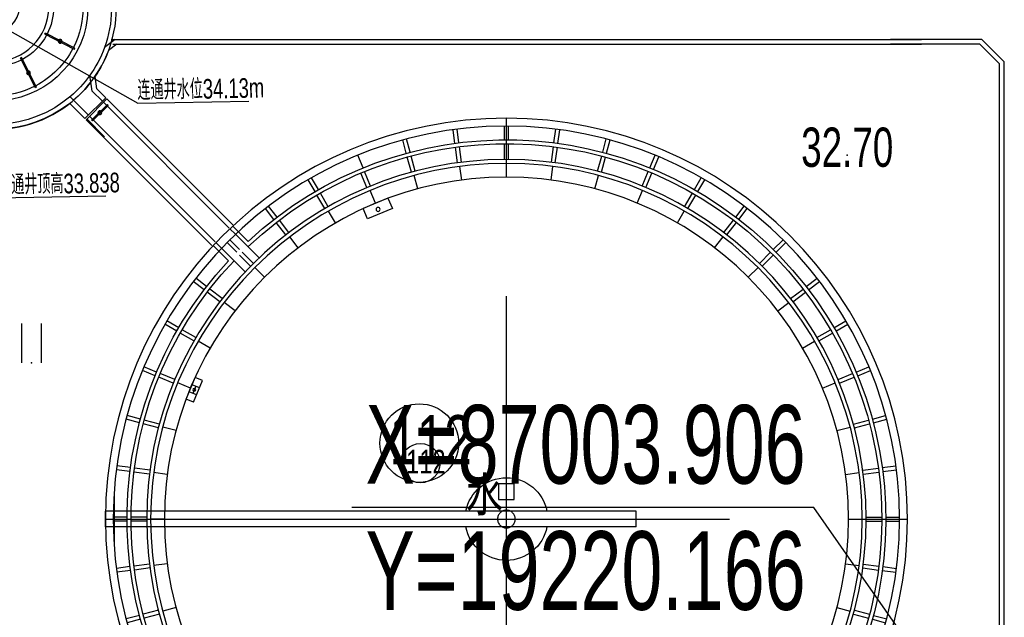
# Model space of a CAD drawing. Header units: millimetres. Extents: x 1371 to 38096, y 232 to 174236.
# Tile 76 of 84: x 19173 to 19223, y 87008 to 87038. Entities that reach past the tile are written whole.
import ezdxf
from ezdxf.enums import TextEntityAlignment as Align

# ---------------------------------------------------------------- set-up
doc = ezdxf.new("R2010")
doc.units = ezdxf.units.MM
doc.header["$LTSCALE"] = 10
doc.linetypes.add('CENTER', pattern=[50.8, 31.75, -6.35, 6.35, -6.35])
doc.linetypes.add('DASHED', pattern=[0.75, 0.5, -0.25])
for name, color, linetype in [('0提标-单体编号-平面图', 3, 'Continuous'), ('0提标-单体编号-管线图', 2, 'Continuous'), ('C_坐标层', 2, 'Continuous'), ('dx', 8, 'Continuous'), ('LOCKUP', 7, 'Continuous'), ('雨水', 180, 'Continuous')]:
    doc.layers.add(name, color=color, linetype=linetype)
doc.styles.add('CJP_坐标', font='smsim.shx', dxfattribs={"width": 0.7, "height": 4, "bigfont": 'smfs.shx'})
doc.styles.add('SMEDI', font='smsim1.shx', dxfattribs={"width": 0.75, "bigfont": 'smfs.shx'})
doc.styles.add('宋体', font='smsim1.shx', dxfattribs={"bigfont": 'smfs.shx'})
doc.styles.add('黑体', font='smsim.shx', dxfattribs={"width": 0.75, "bigfont": 'smfs.shx'})

# ---------------------------------------------------------------- blocks, each defined once
blk = doc.blocks.new('*U325')
at = {"color": 8, "ltscale": 0.5}
for p, q in [((19222.048, 87037.28), (19217.4, 87037.28)), ((19221.944, 87037.03), (19217.4, 87037.03)), ((19221.944, 87037.03), (19222.944, 87036.03)), ((19222.048, 87037.28), (19223.194, 87036.133)), ((19222.944, 86991.559), (19222.944, 87036.03)), ((19223.194, 86991.416), (19223.194, 87036.133))]:
    blk.add_line(p, q, dxfattribs=at)
at = {"layer": 'dx', "linetype": 'Continuous', "flags": 128}
for points in [[(19173.201, 87022.821), (19173.201, 87020.821)], [(19174.201, 87022.821), (19174.201, 87020.821)]]:
    blk.add_lwpolyline(points, dxfattribs=at)
at = {"layer": 'dx', "ltscale": 0.3}
for p in [(19215.204, 87031.393, 32.7), (19173.701, 87020.821)]:
    blk.add_point(p, dxfattribs=at)
at = {"layer": '雨水', "color": 8, "linetype": 'Continuous', "ltscale": 0.3}
for p, q in [((19172.485, 87037.783, 33.856), (19179.111, 87034.029, -33.856)), ((19179.111, 87034.029, -33.856), (19184.764, 87034.129, -33.856)), ((19171.974, 87029.218, 33.885), (19177.486, 87029.32, 33.885))]:
    blk.add_line(p, q, dxfattribs=at)
at = {"layer": 'dx', "ltscale": 0.3, "style": '黑体', "width": 0.7}
blk.add_text('32.70', height=2, dxfattribs=at).set_placement((19215.204, 87031.793, 32.7), align=Align.MIDDLE)
at = {"layer": 'dx', "ltscale": 0.3, "style": '黑体'}
blk.add_text('水', height=2, dxfattribs=at).set_placement((19196.743, 87014.151), align=Align.MIDDLE)
at = {"layer": '雨水', "color": 8, "linetype": 'Continuous', "ltscale": 0.3, "style": '宋体', "width": 0.7}
for s, p in [('连通井水位34.13m', (19179.108, 87034.187, -67.712)), ('连通井顶高33.838', (19172.023, 87029.367, 33.885))]:
    blk.add_text(s, height=1, rotation=1.2331, dxfattribs=at).set_placement(p)
blk = doc.blocks.new('erchenghcipeishui')
at = {"color": 8}
for p, q in [((19269.904, 86757.706), (19228.671, 86757.706)), ((19269.693, 86757.704), (19270.24, 86757.295)), ((19271.743, 86757.253), (19273.248, 86758.021)), ((19271.772, 86757.197), (19273.277, 86757.965)), ((19272.591, 86757.577), (19272.408, 86757.641)), ((19272.467, 86757.518), (19272.531, 86757.7)), ((19273.277, 86757.965), (19273.248, 86758.021)), ((19269.82, 86757.457), (19228.671, 86757.457)), ((19269.609, 86757.455), (19270.029, 86757.141)), ((19271.772, 86757.197), (19271.743, 86757.253)), ((19273.696, 86755.273), (19274.464, 86756.778)), ((19273.752, 86755.244), (19274.52, 86756.749)), ((19274.464, 86756.778), (19274.52, 86756.749)), ((19274.017, 86755.968), (19274.2, 86756.032)), ((19274.076, 86756.091), (19274.14, 86755.909)), ((19270.634, 86755.195), (19270.723, 86755.816)), ((19270.867, 86755.075), (19270.984, 86755.88)), ((19270.173, 86754.735), (19270.634, 86755.195)), ((19270.867, 86755.075), (19270.35, 86754.558)), ((19273.696, 86755.273), (19273.752, 86755.243)), ((19263.713, 86748.274), (19270.12, 86754.681)), ((19271.18, 86753.62), (19270.12, 86754.681)), ((19271.234, 86753.674), (19270.173, 86754.735)), ((19271.989, 86754.783), (19271.057, 86753.851)), ((19270.296, 86754.504), (19263.895, 86748.103)), ((19270.047, 86754.346), (19270.091, 86754.391)), ((19270.852, 86753.554), (19270.047, 86754.346)), ((19270.897, 86753.598), (19270.091, 86754.391)), ((19270.479, 86753.878), (19270.473, 86754.071)), ((19271.234, 86753.674), (19272.009, 86754.449)), ((19271.004, 86753.797), (19264.604, 86747.398)), ((19264.776, 86747.216), (19271.18, 86753.62)), ((19270.24, 86752.751), (19271.145, 86753.656)), ((19270.379, 86753.972), (19270.573, 86753.978)), ((19270.852, 86753.554), (19270.897, 86753.598))]:
    blk.add_line(p, q, dxfattribs=at)
for centre, major_axis, start_param, end_param in [((19275.831, 86759.331), (0.001, 6.2), -1.570672, 4.712513), ((19275.831, 86759.331), (0, 4.75), 1.597042, 7.37832), ((19275.831, 86759.331), (-1.943, 1.943), 3.926991, 10.210176), ((19275.831, 86759.331), (-2.121, 2.121), 0.323828, 1.254945), ((19275.831, 86759.331), (0.884, 0.884), 5.497787, 11.780972), ((19275.831, 86759.331), (4.207, 4.207), 2.377174, 2.705458), ((19275.831, 86759.331), (3.182, 3.182), 2.328413, 2.826537), ((19269.687, 86757.696), (0.00707, 0.00707), 0.143381, 0.785398), ((19272.499, 86757.609), (0.0684, 0.0684), 5.497787, 11.780972), ((19275.831, 86759.331), (-2.121, 2.121), 1.275997, 1.865596), ((19269.603, 86757.447), (0.00707, 0.00707), 0.143381, 0.785398), ((19270.023, 86757.133), (-0.00707, 0.00707), 4.288859, 4.85577), ((19275.831, 86759.331), (4.384, 4.384), 2.718063, 2.958982), ((19270.231, 86757.289), (0.00707, 0.00707), 5.847551, 6.426566), ((19275.831, 86759.331), (-4.207, 4.207), 1.135162, 1.413799), ((19275.831, 86759.331), (3.182, 3.182), 2.840571, 3.442614), ((19275.831, 86759.331), (2.121, 2.121), 3.457443, 4.390247), ((19274.108, 86756), (0.0684, 0.0684), 5.497787, 11.780972), ((19275.831, 86759.331), (4.384, 4.384), 3.01626, 3.222325), ((19275.831, 86759.331), (4.207, 4.207), 2.984595, 3.217295), ((19275.831, 86759.331), (-3.182, 3.182), 1.885852, 2.826311), ((19275.831, 86759.331), (0, 5.95), 2.4319, 3.760297), ((19270.476, 86753.975), (-0.0684, 0.0684), 3.926991, 10.210176), ((19275.831, 86759.331), (-0.001, 6.2), 2.477358, 3.744278)]:
    blk.add_ellipse(centre, major_axis=major_axis, ratio=1, start_param=start_param, end_param=end_param, dxfattribs=at)
blk = doc.blocks.new('一期二沉池')
at = {"color": 8, "linetype": 'CENTER', "ltscale": 0.1}
for p, q in [((19249.866, 86768.948), (19249.866, 86809.748)), ((19270.266, 86789.348), (19229.466, 86789.348))]:
    blk.add_line(p, q, dxfattribs=at)
at = {"color": 8}
for p, q in [((19247.248, 86808.469), (19247.156, 86809.163)), ((19247.446, 86808.495), (19247.355, 86809.189)), ((19249.766, 86808.647), (19249.766, 86809.347)), ((19249.966, 86808.647), (19249.966, 86809.347)), ((19252.286, 86808.495), (19252.377, 86809.189)), ((19252.484, 86808.469), (19252.576, 86809.163)), ((19244.774, 86807.964), (19244.593, 86808.64)), ((19244.967, 86808.016), (19244.786, 86808.692)), ((19254.764, 86808.016), (19254.946, 86808.692)), ((19254.958, 86807.964), (19255.139, 86808.64)), ((19242.388, 86807.14), (19242.12, 86807.787)), ((19242.573, 86807.217), (19242.305, 86807.863)), ((19257.159, 86807.217), (19257.427, 86807.863)), ((19247.595, 86806.599), (19247.503, 86807.293)), ((19249.866, 86806.748), (19249.866, 86807.448)), ((19252.137, 86806.599), (19252.228, 86807.293)), ((19240.129, 86806.012), (19239.779, 86806.618)), ((19240.303, 86806.112), (19239.953, 86806.718)), ((19245.362, 86806.155), (19245.181, 86806.831)), ((19254.369, 86806.155), (19254.551, 86806.831)), ((19259.429, 86806.112), (19259.779, 86806.718)), ((19259.602, 86806.012), (19259.952, 86806.618)), ((19243.207, 86805.423), (19242.939, 86806.07)), ((19255.89, 86805.686), (19255.667, 86805.148)), ((19255.89, 86805.686), (19257.159, 86805.16)), ((19256.525, 86805.423), (19256.792, 86806.07)), ((19238.038, 86804.598), (19237.612, 86805.154)), ((19238.196, 86804.72), (19237.77, 86805.275)), ((19255.667, 86805.148), (19256.937, 86804.623)), ((19256.937, 86804.623), (19257.159, 86805.16)), ((19261.536, 86804.72), (19261.962, 86805.275)), ((19261.694, 86804.598), (19262.12, 86805.154)), ((19241.166, 86804.417), (19240.816, 86805.023)), ((19258.566, 86804.417), (19258.916, 86805.023)), ((19263.787, 86804.259), (19263.504, 86803.976)), ((19263.65, 86803.839), (19263.933, 86804.122)), ((19239.273, 86803.152), (19238.847, 86803.707)), ((19260.458, 86803.152), (19260.885, 86803.707)), ((19262.448, 86802.637), (19263.65, 86803.839)), ((19263.009, 86803.481), (19263.504, 86803.976)), ((19236.148, 86802.924), (19235.653, 86803.419)), ((19236.29, 86803.065), (19235.795, 86803.56)), ((19263.155, 86801.929), (19264.357, 86803.132)), ((19263.442, 86803.065), (19263.937, 86803.56)), ((19263.584, 86802.924), (19264.079, 86803.419)), ((19264.357, 86803.132), (19264.64, 86803.415)), ((19264.777, 86803.269), (19264.494, 86802.986)), ((19263.999, 86802.491), (19264.494, 86802.986)), ((19237.562, 86801.651), (19237.067, 86802.146)), ((19262.17, 86801.651), (19262.665, 86802.146)), ((19234.494, 86801.017), (19233.938, 86801.443)), ((19234.615, 86801.176), (19234.06, 86801.602)), ((19265.117, 86801.176), (19265.672, 86801.602)), ((19265.238, 86801.017), (19265.794, 86801.443)), ((19236.062, 86799.94), (19235.506, 86800.366)), ((19263.67, 86799.94), (19264.226, 86800.366)), ((19233.102, 86798.911), (19232.496, 86799.261)), ((19233.202, 86799.084), (19232.596, 86799.434)), ((19266.53, 86799.084), (19267.136, 86799.434)), ((19266.63, 86798.911), (19267.236, 86799.261)), ((19234.797, 86798.048), (19234.191, 86798.398)), ((19264.935, 86798.048), (19265.541, 86798.398)), ((19231.997, 86796.641), (19231.35, 86796.909)), ((19232.074, 86796.826), (19231.427, 86797.094)), ((19267.658, 86796.826), (19268.305, 86797.094)), ((19267.735, 86796.641), (19268.382, 86796.909)), ((19233.79, 86796.006), (19233.144, 86796.274)), ((19265.333, 86796.404), (19265.702, 86796.557)), ((19265.792, 86795.295), (19265.333, 86796.404)), ((19265.486, 86796.034), (19265.855, 86796.187)), ((19265.671, 86796.111), (19265.824, 86795.741)), ((19266.161, 86795.448), (19265.702, 86796.557)), ((19265.941, 86796.006), (19266.588, 86796.274)), ((19265.639, 86795.665), (19266.008, 86795.818)), ((19265.792, 86795.295), (19266.161, 86795.448)), ((19231.25, 86794.439), (19230.574, 86794.621)), ((19268.482, 86794.439), (19269.158, 86794.621)), ((19231.198, 86794.246), (19230.522, 86794.427)), ((19268.534, 86794.246), (19269.21, 86794.427)), ((19233.059, 86793.851), (19232.383, 86794.032)), ((19266.673, 86793.851), (19267.349, 86794.032)), ((19230.718, 86791.768), (19230.024, 86791.859)), ((19230.744, 86791.966), (19230.05, 86792.057)), ((19232.615, 86791.619), (19231.921, 86791.71)), ((19267.117, 86791.619), (19267.811, 86791.71)), ((19268.988, 86791.966), (19269.682, 86792.057)), ((19269.014, 86791.768), (19269.708, 86791.859)), ((19249.466, 86791.148), (19250.266, 86791.148)), ((19249.466, 86790.348), (19249.466, 86791.148)), ((19250.266, 86791.148), (19250.266, 86790.348)), ((19269.823, 86790.656), (19269.824, 86788.056)), ((19250.266, 86790.348), (19249.466, 86790.348)), ((19243.262, 86789.748), (19270.262, 86789.748)), ((19243.262, 86788.948), (19243.262, 86789.748)), ((19270.262, 86788.948), (19270.262, 86789.748)), ((19230.566, 86789.448), (19229.866, 86789.448)), ((19230.566, 86789.248), (19229.866, 86789.248)), ((19232.466, 86789.348), (19231.766, 86789.348)), ((19267.266, 86789.348), (19267.966, 86789.348)), ((19269.166, 86789.448), (19269.866, 86789.448)), ((19269.166, 86789.248), (19269.866, 86789.248)), ((19243.262, 86788.948), (19270.262, 86788.948)), ((19230.718, 86786.928), (19230.024, 86786.836)), ((19230.744, 86786.729), (19230.05, 86786.638)), ((19232.615, 86787.077), (19231.921, 86786.985)), ((19267.117, 86787.077), (19267.811, 86786.985)), ((19268.988, 86786.729), (19269.682, 86786.638)), ((19269.014, 86786.928), (19269.708, 86786.836)), ((19233.059, 86784.844), (19232.383, 86784.663)), ((19266.673, 86784.844), (19267.349, 86784.663)), ((19231.198, 86784.449), (19230.522, 86784.268)), ((19231.25, 86784.256), (19230.574, 86784.075)), ((19268.482, 86784.256), (19269.158, 86784.075)), ((19268.534, 86784.449), (19269.21, 86784.268)), ((19233.79, 86782.689), (19233.144, 86782.421)), ((19265.941, 86782.689), (19266.588, 86782.421)), ((19231.997, 86782.054), (19231.35, 86781.787)), ((19232.074, 86781.87), (19231.427, 86781.602)), ((19267.658, 86781.87), (19268.305, 86781.602)), ((19267.735, 86782.054), (19268.382, 86781.787)), ((19234.797, 86780.648), (19234.191, 86780.298)), ((19264.935, 86780.648), (19265.541, 86780.298)), ((19233.102, 86779.784), (19232.496, 86779.434)), ((19233.202, 86779.611), (19232.596, 86779.261)), ((19266.53, 86779.611), (19267.136, 86779.261)), ((19266.63, 86779.784), (19267.236, 86779.434)), ((19236.062, 86778.755), (19235.506, 86778.329)), ((19263.67, 86778.755), (19264.226, 86778.329)), ((19234.494, 86777.678), (19233.938, 86777.252)), ((19265.238, 86777.678), (19265.794, 86777.252)), ((19234.615, 86777.519), (19234.06, 86777.093)), ((19265.117, 86777.519), (19265.672, 86777.093)), ((19237.562, 86777.044), (19237.067, 86776.549)), ((19262.17, 86777.044), (19262.665, 86776.549)), ((19236.148, 86775.771), (19235.653, 86775.276)), ((19236.29, 86775.63), (19235.795, 86775.135)), ((19263.442, 86775.63), (19263.937, 86775.135)), ((19263.584, 86775.771), (19264.079, 86775.276)), ((19239.273, 86775.543), (19238.847, 86774.988)), ((19260.458, 86775.543), (19260.885, 86774.988)), ((19238.038, 86774.097), (19237.612, 86773.542)), ((19241.166, 86774.279), (19240.816, 86773.673)), ((19258.566, 86774.279), (19258.916, 86773.673)), ((19261.694, 86774.097), (19262.12, 86773.542)), ((19238.196, 86773.975), (19237.77, 86773.42)), ((19261.536, 86773.975), (19261.962, 86773.42)), ((19243.207, 86773.272), (19242.939, 86772.626)), ((19256.525, 86773.272), (19256.792, 86772.626)), ((19240.129, 86772.684), (19239.779, 86772.077)), ((19240.303, 86772.584), (19239.953, 86771.977)), ((19259.429, 86772.584), (19259.779, 86771.977)), ((19259.602, 86772.684), (19259.952, 86772.077)), ((19245.362, 86772.541), (19245.181, 86771.864)), ((19247.595, 86772.097), (19247.503, 86771.403)), ((19252.137, 86772.097), (19252.228, 86771.403)), ((19254.369, 86772.541), (19254.551, 86771.864)), ((19242.388, 86771.555), (19242.12, 86770.909)), ((19249.866, 86771.948), (19249.866, 86771.248)), ((19257.344, 86771.555), (19257.612, 86770.909)), ((19242.573, 86771.479), (19242.305, 86770.832)), ((19257.159, 86771.479), (19257.427, 86770.832)), ((19244.774, 86770.731), (19244.593, 86770.055)), ((19244.967, 86770.68), (19244.786, 86770.004)), ((19254.764, 86770.68), (19254.946, 86770.004)), ((19254.958, 86770.731), (19255.139, 86770.055)), ((19247.248, 86770.226), (19247.156, 86769.532)), ((19247.446, 86770.2), (19247.355, 86769.506)), ((19252.286, 86770.2), (19252.377, 86769.506)), ((19252.484, 86770.226), (19252.576, 86769.532)), ((19249.766, 86770.048), (19249.766, 86769.348)), ((19249.966, 86770.048), (19249.966, 86769.348))]:
    blk.add_line(p, q, dxfattribs=at)
at = {"color": 8, "linetype": 'DASHED', "ltscale": 200}
for p, q in [((19247.378, 86807.478), (19247.274, 86808.271)), ((19247.576, 86807.504), (19247.472, 86808.297)), ((19249.766, 86807.647), (19249.766, 86808.447)), ((19249.966, 86807.647), (19249.966, 86808.447)), ((19252.155, 86807.504), (19252.26, 86808.297)), ((19252.354, 86807.478), (19252.458, 86808.271)), ((19245.033, 86806.998), (19244.826, 86807.771)), ((19245.226, 86807.05), (19245.019, 86807.823)), ((19254.506, 86807.05), (19254.713, 86807.823)), ((19254.699, 86806.998), (19254.906, 86807.771)), ((19242.771, 86806.216), (19242.464, 86806.955)), ((19242.955, 86806.293), (19242.649, 86807.032)), ((19256.777, 86806.293), (19257.083, 86807.032)), ((19256.961, 86806.216), (19257.267, 86806.955)), ((19240.629, 86805.146), (19240.229, 86805.839)), ((19240.803, 86805.246), (19240.403, 86805.939)), ((19258.929, 86805.246), (19259.329, 86805.939)), ((19259.102, 86805.146), (19259.502, 86805.839)), ((19238.646, 86803.805), (19238.159, 86804.44)), ((19238.805, 86803.927), (19238.318, 86804.561)), ((19260.927, 86803.927), (19261.414, 86804.561)), ((19261.085, 86803.805), (19261.572, 86804.44)), ((19236.855, 86802.217), (19236.29, 86802.783)), ((19236.997, 86802.358), (19236.431, 86802.924)), ((19262.735, 86802.358), (19263.301, 86802.924)), ((19262.876, 86802.217), (19263.442, 86802.783)), ((19235.287, 86800.409), (19234.652, 86800.896)), ((19235.409, 86800.567), (19234.774, 86801.054)), ((19264.323, 86800.567), (19264.958, 86801.054)), ((19264.445, 86800.409), (19265.08, 86800.896)), ((19233.968, 86798.411), (19233.275, 86798.811)), ((19234.068, 86798.584), (19233.375, 86798.984)), ((19265.664, 86798.584), (19266.357, 86798.984)), ((19265.764, 86798.411), (19266.457, 86798.811)), ((19232.997, 86796.443), (19232.258, 86796.749)), ((19266.734, 86796.443), (19267.474, 86796.749)), ((19232.921, 86796.258), (19232.182, 86796.564)), ((19266.811, 86796.258), (19267.55, 86796.564)), ((19232.164, 86793.987), (19231.391, 86794.195)), ((19232.216, 86794.181), (19231.443, 86794.388)), ((19267.516, 86794.181), (19268.289, 86794.388)), ((19267.568, 86793.987), (19268.341, 86794.195)), ((19231.71, 86791.637), (19230.917, 86791.742)), ((19231.736, 86791.835), (19230.943, 86791.94)), ((19267.996, 86791.835), (19268.789, 86791.94)), ((19268.022, 86791.637), (19268.815, 86791.742)), ((19231.566, 86789.448), (19230.766, 86789.448)), ((19231.566, 86789.248), (19230.766, 86789.248)), ((19268.166, 86789.448), (19268.966, 86789.448)), ((19268.166, 86789.248), (19268.966, 86789.248)), ((19231.71, 86787.058), (19230.917, 86786.954)), ((19231.736, 86786.86), (19230.943, 86786.756)), ((19267.996, 86786.86), (19268.789, 86786.756)), ((19268.022, 86787.058), (19268.815, 86786.954)), ((19232.164, 86784.708), (19231.391, 86784.501)), ((19267.568, 86784.708), (19268.341, 86784.501)), ((19232.216, 86784.515), (19231.443, 86784.308)), ((19267.516, 86784.515), (19268.289, 86784.308)), ((19232.921, 86782.437), (19232.182, 86782.131)), ((19232.997, 86782.252), (19232.258, 86781.946)), ((19266.734, 86782.252), (19267.474, 86781.946)), ((19266.811, 86782.437), (19267.55, 86782.131)), ((19233.968, 86780.284), (19233.275, 86779.884)), ((19234.068, 86780.111), (19233.375, 86779.711)), ((19265.664, 86780.111), (19266.357, 86779.711)), ((19265.764, 86780.284), (19266.457, 86779.884)), ((19235.287, 86778.287), (19234.652, 86777.8)), ((19235.409, 86778.128), (19234.774, 86777.641)), ((19264.323, 86778.128), (19264.958, 86777.641)), ((19264.445, 86778.287), (19265.08, 86777.8)), ((19236.855, 86776.479), (19236.29, 86775.913)), ((19236.997, 86776.337), (19236.431, 86775.771)), ((19262.735, 86776.337), (19263.301, 86775.771)), ((19262.876, 86776.479), (19263.442, 86775.913)), ((19238.646, 86774.89), (19238.159, 86774.256)), ((19238.805, 86774.769), (19238.318, 86774.134)), ((19260.927, 86774.769), (19261.414, 86774.134)), ((19261.085, 86774.89), (19261.572, 86774.256)), ((19240.629, 86773.55), (19240.229, 86772.857)), ((19240.803, 86773.45), (19240.403, 86772.757)), ((19258.929, 86773.45), (19259.329, 86772.757)), ((19259.102, 86773.55), (19259.502, 86772.857)), ((19242.771, 86772.479), (19242.464, 86771.74)), ((19242.955, 86772.403), (19242.649, 86771.664)), ((19256.777, 86772.403), (19257.083, 86771.664)), ((19256.961, 86772.479), (19257.267, 86771.74)), ((19245.033, 86771.697), (19244.826, 86770.925)), ((19245.226, 86771.646), (19245.019, 86770.873)), ((19254.506, 86771.646), (19254.713, 86770.873)), ((19254.699, 86771.697), (19254.906, 86770.925)), ((19247.378, 86771.218), (19247.274, 86770.424)), ((19247.576, 86771.192), (19247.472, 86770.398)), ((19252.155, 86771.192), (19252.26, 86770.398)), ((19252.354, 86771.218), (19252.458, 86770.424)), ((19249.766, 86771.048), (19249.766, 86770.248)), ((19249.966, 86771.048), (19249.966, 86770.248))]:
    blk.add_line(p, q, dxfattribs=at)
at = {"color": 8}
for centre, major_axis, start_param, end_param in [((19249.866, 86789.348), (0.001, 20.4), -1.570727, 4.712458), ((19249.866, 86789.348), (0.727, 19.286), -0.711435, 5.499196), ((19249.866, 86789.348), (-1.217, 19.061), -0.822965, 5.407858), ((19249.866, 86789.348), (0, 20), -1.570772, 4.712413), ((19249.866, 86789.348), (0, 17.4), 4.712361, 10.995546), ((19249.866, 86789.348), (0.003, 18.3), -1.570656, 4.712529), ((19249.866, 86789.348), (-0.001, 18.1), 4.712341, 10.995526), ((19256.394, 86805.109), (0.0707, 0.0707), 5.497787, 11.780972), ((19265.747, 86795.926), (0.053, 0.053), 5.497787, 11.780972), ((19249.866, 86789.348), (1.485, 1.485), 5.689434, 8.447733), ((19249.866, 86789.348), (1.485, 1.485), 2.547842, 5.30614)]:
    blk.add_ellipse(centre, major_axis=major_axis, ratio=1, start_param=start_param, end_param=end_param, dxfattribs=at)
at = {"color": 8, "linetype": 'DASHED', "ltscale": 100}
blk.add_ellipse((19249.866, 86789.348), major_axis=(0.318, 0.318), ratio=1, start_param=5.497787, end_param=11.780972, dxfattribs=at)
blk = doc.blocks.new('*C25')
at = {"layer": 'C_坐标层'}
blk.add_lwpolyline([(0, 0), (-23.507, 0)], dxfattribs=at)
at = {"layer": 'C_坐标层', "style": 'CJP_坐标', "width": 0.7}
blk.add_text('X=87003.906', height=4, dxfattribs=at).set_placement((-22.807, 1.212))
blk.add_text('Y=19220.166', height=4, dxfattribs=at).set_placement((-22.807, -1.212), align=Align.TOP_LEFT)
blk = doc.blocks.new('*U324')
at = {"layer": '0提标-单体编号-平面图', "ltscale": 0.3}
blk.add_circle((19193.433, 87016.733), 2, dxfattribs=at)
at = {"layer": '0提标-单体编号-管线图', "ltscale": 0.3}
blk.add_circle((19193.491, 87015.715), 1, dxfattribs=at)
at = {"layer": 'C_坐标层'}
blk.add_lwpolyline([(19220.166, 87003.906), (19213.511, 87013.46)], dxfattribs=at)
at = {"ltscale": 0.3, "xscale": -1}
for name, p in [('erchenghcipeishui', (38447.661, 279.573)), ('一期二沉池', (38447.732, 223.519))]:
    blk.add_blockref(name, p, dxfattribs=at)
at = {"layer": 'C_坐标层', "ltscale": 0.3}
blk.add_blockref('*C25', (19213.511, 87013.46), dxfattribs=at)
at = {"layer": '0提标-单体编号-平面图', "color": 3, "ltscale": 0.3, "style": 'SMEDI', "width": 0.75}
blk.add_text('112', height=2.5, dxfattribs=at).set_placement((19191.916, 87015.658))
at = {"layer": '0提标-单体编号-管线图', "ltscale": 0.3, "style": 'SMEDI', "width": 0.75}
blk.add_text('112', height=1.2, dxfattribs=at).set_placement((19192.766, 87015.191))
blk = doc.blocks.new('*U327')
at = {"layer": 'LOCKUP', "ltscale": 0.3}
for name in ['*U324', '*U325']:
    blk.add_blockref(name, (0, 0), dxfattribs=at)

msp = doc.modelspace()

# ---------------------------------------------------------------- block references
at = {"layer": 'LOCKUP', "ltscale": 0.3}
msp.add_blockref('*U327', (0, 0), dxfattribs=at)

doc.saveas('drawing.dxf')
